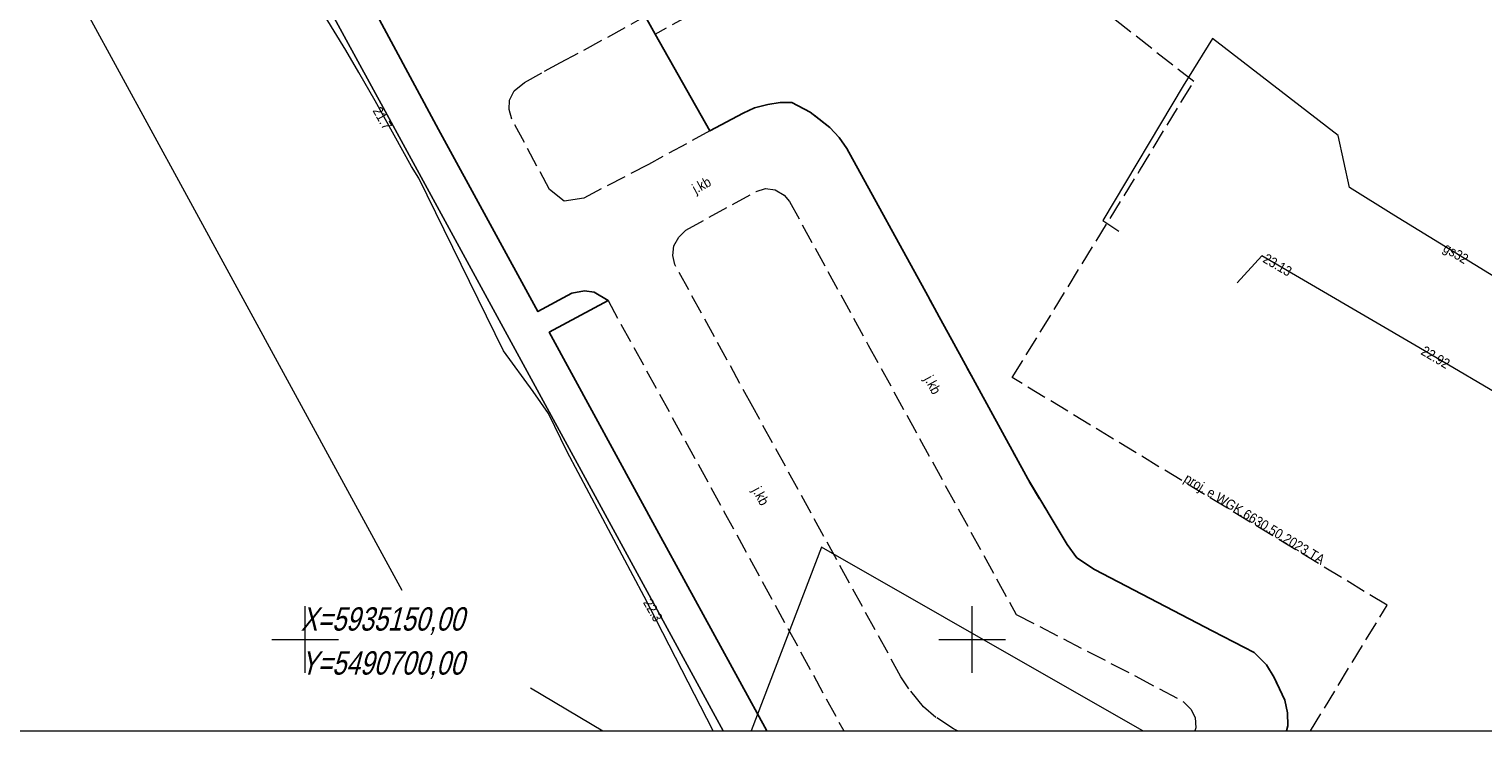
# Model space of a CAD drawing. Header units: metres. Extents: x 5490589 to 5490956, y 5935138 to 5935420.
# Tile 2 of 37: x 5490679 to 5490788, y 5935143 to 5935196. Entities that reach past the tile are written whole.
import ezdxf
from ezdxf.enums import TextEntityAlignment as Align

# ---------------------------------------------------------------- set-up
doc = ezdxf.new("R2010")
doc.units = ezdxf.units.M
doc.header["$MEASUREMENT"] = 0
for name, pattern in [('1.0_0.5', [1.5, 1, -0.5]), ('1.5_0.5', [2, 1.5, -0.5]), ('219-500', [0]), ('egug-500', [0])]:
    doc.linetypes.add(name, pattern=pattern)
doc.layers.get('0').update_dxf_attribs({"color": 2, "linetype": 'CONTINUOUS', "lineweight": 5})
for name, color, linetype in [('203-punkt graniczny', 7, 'CONTINUOUS'), ('218-kontur użytku gruntowego', 7, 'CONTINUOUS'), ('219-działka ewidencyjna', 7, 'CONTINUOUS'), ('chodnik', 7, 'CONTINUOUS'), ('jezdnia', 7, 'CONTINUOUS'), ('jezdnia-Atr17', 7, 'CONTINUOUS'), ('krawężnik', 7, 'CONTINUOUS'), ('przewód elektroenergetyczny podziemny', 7, 'CONTINUOUS'), ('przewód elektroenergetyczny podziemny - ob. projektowany', 7, 'CONTINUOUS'), ('przewód elektroenergetyczny podziemny - ob. projektowany-Atr1', 7, 'CONTINUOUS'), ('przewód gazowy', 7, 'CONTINUOUS'), ('przewód gazowy-Atr1', 7, 'CONTINUOUS'), ('przewód wodociągowy', 7, 'CONTINUOUS'), ('rzędna', 7, 'CONTINUOUS'), ('rzędna-Atr2', 7, 'CONTINUOUS')]:
    doc.layers.add(name, color=color, linetype=linetype)
doc.layers.add('Warstwa 10', color=7, linetype='CONTINUOUS', lineweight=15)
doc.styles.get("Standard").update_dxf_attribs({"font": 'Working1250', "width": 0.75})
doc.styles.add('Style-WORKING_1250 I 0.26180', font='WORKING_1250.shx', dxfattribs={"oblique": 15})

# ---------------------------------------------------------------- blocks, each defined once
blk = doc.blocks.new('203')
at = {"linetype": 'Continuous', "lineweight": 0}
h = blk.add_hatch(color=0, dxfattribs=at)
edge = h.paths.add_edge_path()
edge.add_arc((0, 0), 0.045, 0, 360)
blk = doc.blocks.new('PW01')
at = {"linetype": 'Continuous', "lineweight": 13}
h = blk.add_hatch(color=0, dxfattribs=at)
edge = h.paths.add_edge_path()
edge.add_arc((0, 0), 0.045, 0, 360)

msp = doc.modelspace()

# ---------------------------------------------------------------- linework, layer by layer
at = {"color": 0}
for p, q in [((5490700, 5935147.5), (5490700, 5935152.5)), ((5490700, 5935147.5), (5490700, 5935152.5)), ((5490750, 5935147.5), (5490750, 5935152.5)), ((5490750, 5935147.5), (5490750, 5935152.5)), ((5490697.5, 5935150), (5490702.5, 5935150)), ((5490697.5, 5935150), (5490702.5, 5935150)), ((5490747.5, 5935150), (5490752.5, 5935150)), ((5490747.5, 5935150), (5490752.5, 5935150))]:
    msp.add_line(p, q, dxfattribs=at)
at = {"color": 0, "linetype": 'Continuous'}
msp.add_lwpolyline([(5490588.81, 5935143.13), (5490955.69, 5935143.13), (5490955.69, 5935420.13), (5490588.81, 5935420.13)], close=True, dxfattribs=at)
at = {"layer": '218-kontur użytku gruntowego', "color": 3, "linetype": 'egug-500', "lineweight": 18}
for points in [[(5490681.3, 5935201.29), (5490690.8, 5935183.85)], [(5490705.99, 5935189.61), (5490731.33, 5935143.13)], [(5490731.33, 5935143.13), (5490705.99, 5935189.61)], [(5490690.8, 5935183.85), (5490707.24, 5935153.7)], [(5490716.9, 5935146.37), (5490722.32, 5935143.13)]]:
    msp.add_lwpolyline(points, dxfattribs=at)
at = {"layer": '218-kontur użytku gruntowego', "color": 3, "linetype": 'egug-500', "lineweight": 18, "flags": 128}
for points in [[(5490705.99, 5935189.61), (5490699.7, 5935201.16)], [(5490699.7, 5935201.16), (5490705.99, 5935189.61)]]:
    msp.add_lwpolyline(points, dxfattribs=at)
at = {"layer": '219-działka ewidencyjna', "color": 7, "linetype": '219-500', "lineweight": 18, "flags": 128}
for points in [[(5490705.99, 5935189.61), (5490699.7, 5935201.16)], [(5490757.14, 5935146.36), (5490738.7, 5935156.92)]]:
    msp.add_lwpolyline(points, dxfattribs=at)
at = {"layer": '219-działka ewidencyjna', "color": 7, "linetype": '219-500', "lineweight": 18}
for points in [[(5490731.33, 5935143.13), (5490705.99, 5935189.61)], [(5490738.7, 5935156.92), (5490733.42, 5935143.13)], [(5490762.79, 5935143.13), (5490757.14, 5935146.36)]]:
    msp.add_lwpolyline(points, dxfattribs=at)
at = {"layer": 'chodnik', "color": 7, "linetype": '1.0_0.5', "lineweight": 18, "flags": 128}
msp.add_lwpolyline([(5490725.49, 5935196.72), (5490726.23, 5935195.39), (5490743.06, 5935204.55), (5490744.86, 5935205.52), (5490767.3, 5935217.72), (5490775.26, 5935211.72), (5490774.59, 5935210.83), (5490775.87, 5935209.83), (5490776.51, 5935210.78), (5490792.89, 5935198.51), (5490792.33, 5935197.76), (5490793.58, 5935196.8), (5490794.15, 5935197.57), (5490802.05, 5935191.8), (5490810.22, 5935185.78), (5490801.51, 5935171.37), (5490807.14, 5935167.97), (5490814.11, 5935179.42), (5490817.19, 5935177.52), (5490819.33, 5935181.02), (5490811.07, 5935187.13), (5490802.95, 5935193.04), (5490795.51, 5935198.54), (5490794.15, 5935199.55), (5490790.49, 5935202.24), (5490779.3, 5935210.52), (5490777.07, 5935212.14), (5490775.69, 5935213.17), (5490774.53, 5935214.02), (5490767.52, 5935219.61), (5490764.79, 5935218.16), (5490753.9, 5935212.2)], close=True, dxfattribs=at)
at = {"layer": 'jezdnia', "color": 7, "linetype": '1.5_0.5', "lineweight": 18}
for points in [[(5490701.79, 5935205.23), (5490701.92, 5935203.88), (5490702.55, 5935202.1), (5490709.99, 5935188.23), (5490717.44, 5935174.58), (5490719.99, 5935175.97), (5490720.94, 5935176.14), (5490721.66, 5935176.04), (5490722.7, 5935175.4), (5490731.39, 5935159.6), (5490740.37, 5935143.13)], [(5490773.55, 5935143.13), (5490773.65, 5935143.51), (5490773.63, 5935144.48), (5490773.42, 5935145.43), (5490772.63, 5935147.15), (5490772.06, 5935148.08), (5490771.14, 5935149.02), (5490768.03, 5935150.62), (5490759.16, 5935155.24), (5490757.85, 5935156.11), (5490757.12, 5935157.12), (5490754.16, 5935162.03), (5490748.46, 5935172.47), (5490747.52, 5935174.18), (5490746.66, 5935175.76), (5490740.61, 5935186.8), (5490740.02, 5935187.63), (5490739.32, 5935188.39), (5490737.86, 5935189.54), (5490736.47, 5935190.25), (5490735.61, 5935190.25), (5490734.69, 5935190.12), (5490733.69, 5935189.86), (5490732.84, 5935189.47), (5490730.33, 5935188.13), (5490725.74, 5935185.62), (5490720.88, 5935183.09), (5490719.42, 5935182.85), (5490718.31, 5935183.73), (5490715.49, 5935189.02), (5490715.28, 5935189.73), (5490715.32, 5935190.43), (5490715.66, 5935191.14), (5490716.43, 5935191.76), (5490717.94, 5935192.6), (5490719.13, 5935193.25), (5490720.93, 5935194.2), (5490725.49, 5935196.72)], [(5490727.55, 5935178.78), (5490727.64, 5935179.52), (5490728, 5935180.15), (5490728.54, 5935180.68), (5490733.8, 5935183.59), (5490734.5, 5935183.82), (5490735.24, 5935183.71), (5490735.9, 5935183.32), (5490736.3, 5935182.84), (5490742.21, 5935172.07), (5490753.29, 5935151.87), (5490762.27, 5935147.23), (5490765.84, 5935145.32), (5490766.39, 5935144.77), (5490766.71, 5935144.13), (5490766.75, 5935143.37), (5490766.68, 5935143.13)], [(5490748.9, 5935143.13), (5490748.6, 5935143.29), (5490747.27, 5935144.15), (5490746.34, 5935144.95), (5490745.25, 5935146.29), (5490744.65, 5935147.2), (5490733.55, 5935167.43), (5490727.71, 5935178.11), (5490727.55, 5935178.78)]]:
    msp.add_lwpolyline(points, dxfattribs=at)
at = {"layer": 'krawężnik', "color": 7, "linetype": 'Continuous', "lineweight": 25}
for points in [[(5490734.6, 5935143.13), (5490726.5, 5935157.95), (5490718.3, 5935173.03), (5490722.7, 5935175.4), (5490721.66, 5935176.04), (5490720.94, 5935176.14), (5490719.99, 5935175.97), (5490717.44, 5935174.58), (5490709.99, 5935188.23), (5490702.55, 5935202.1), (5490701.92, 5935203.88), (5490701.79, 5935205.23), (5490702.02, 5935206.61), (5490702.55, 5935207.56), (5490703.43, 5935208.52), (5490704.35, 5935209.32), (5490706.06, 5935210.16), (5490707, 5935211.14), (5490707.56, 5935212.19), (5490707.7, 5935212.7), (5490707.69, 5935213.44), (5490706.23, 5935216.27)], [(5490725.49, 5935196.72), (5490726.23, 5935195.39), (5490730.33, 5935188.13), (5490732.84, 5935189.47), (5490733.69, 5935189.86), (5490734.69, 5935190.12), (5490735.61, 5935190.25), (5490736.47, 5935190.25), (5490737.86, 5935189.54), (5490739.32, 5935188.39), (5490740.02, 5935187.63), (5490740.61, 5935186.8), (5490746.66, 5935175.76), (5490747.52, 5935174.18), (5490748.46, 5935172.47), (5490754.16, 5935162.03), (5490757.12, 5935157.12), (5490757.85, 5935156.11), (5490759.16, 5935155.24), (5490768.03, 5935150.62), (5490771.14, 5935149.02), (5490772.06, 5935148.08), (5490772.63, 5935147.15), (5490773.42, 5935145.43), (5490773.63, 5935144.48), (5490773.65, 5935143.51), (5490773.55, 5935143.13)]]:
    msp.add_lwpolyline(points, dxfattribs=at)
at = {"layer": 'przewód elektroenergetyczny podziemny', "color": 1, "linetype": 'Continuous', "lineweight": 18}
msp.add_lwpolyline([(5490730.58, 5935143.13), (5490725.42, 5935153.22), (5490719.63, 5935164.05), (5490718.24, 5935166.94), (5490717.08, 5935168.59), (5490714.86, 5935171.63), (5490708.53, 5935184.58), (5490707.96, 5935185.45), (5490705.24, 5935190.39), (5490704.03, 5935192.5), (5490703.06, 5935194.18), (5490698.81, 5935201.12)], dxfattribs=at)
at = {"layer": 'przewód elektroenergetyczny podziemny - ob. projektowany', "color": 1, "linetype": '1.5_0.5', "lineweight": 18}
msp.add_lwpolyline([(5490775.36, 5935143.13), (5490781.09, 5935152.56), (5490753, 5935169.63), (5490762.53, 5935185.13), (5490766.6, 5935191.83), (5490754.02, 5935201.72), (5490764.76, 5935215.87), (5490766.67, 5935216.77), (5490772.79, 5935212.25), (5490772.71, 5935211.58)], dxfattribs=at)
at = {"layer": 'przewód gazowy', "color": 40, "linetype": 'Continuous', "lineweight": 18, "flags": 128}
msp.add_lwpolyline([(5490812.79, 5935194.57), (5490812.5, 5935194.15), (5490809.9, 5935190.44), (5490804.9, 5935183.28), (5490797.49, 5935172.05), (5490781.59, 5935181.81), (5490778.29, 5935183.88), (5490777.44, 5935187.79), (5490768.01, 5935195.06), (5490765.8, 5935191.52), (5490759.79, 5935181.41), (5490761, 5935180.6)], dxfattribs=at)
at = {"layer": 'przewód wodociągowy', "color": 5, "linetype": 'Continuous', "lineweight": 18, "flags": 128}
msp.add_lwpolyline([(5490806.95, 5935192.69), (5490806.64, 5935192.33), (5490794.43, 5935172.98), (5490794.3, 5935171.24), (5490790.94, 5935167.48), (5490783.48, 5935171.89), (5490771.71, 5935178.76), (5490769.85, 5935176.73)], dxfattribs=at)

# ---------------------------------------------------------------- block references
at = {"layer": '203-punkt graniczny', "color": 7, "linetype": 'Continuous', "lineweight": 18}
for p in [(5490705.99, 5935189.61), (5490738.7, 5935156.92), (5490757.14, 5935146.36)]:
    msp.add_blockref('203', p, dxfattribs=at)
at = {"layer": 'rzędna', "color": 1, "linetype": 'Continuous', "lineweight": 18}
for p in [(5490705.24, 5935190.39), (5490725.42, 5935153.22)]:
    msp.add_blockref('PW01', p, dxfattribs=at)
at = {"layer": 'rzędna', "color": 5, "linetype": 'Continuous', "lineweight": 18}
for p in [(5490771.71, 5935178.76), (5490783.48, 5935171.89)]:
    msp.add_blockref('PW01', p, dxfattribs=at)

# ---------------------------------------------------------------- texts
at = {"layer": 'jezdnia-Atr17', "color": 7, "width": 0.9}
for rotation, p in [(28.699, (5490729.71, 5935184.06)), (298.6, (5490747.04, 5935169.09)), (298.8, (5490734.15, 5935160.75))]:
    msp.add_text('j.kb', height=0.75, rotation=rotation, dxfattribs=at).set_placement(p, align=Align.MIDDLE_CENTER)
at = {"layer": 'przewód elektroenergetyczny podziemny - ob. projektowany-Atr1', "color": 1, "width": 0.9}
msp.add_text('proj. e WGK.6630.50.2023.TA', height=0.75, rotation=328.713, dxfattribs=at).set_placement((5490765.8, 5935161.85))
at = {"layer": 'przewód gazowy-Atr1', "color": 40, "width": 0.9}
msp.add_text('gs32', height=0.75, rotation=328.457, dxfattribs=at).set_placement((5490785.42, 5935179.46), align=Align.MIDDLE_LEFT)
at = {"layer": 'rzędna-Atr2', "color": 1, "width": 0.9}
for s, rotation, p in [('21.7', 299.3, (5490705.36, 5935189.84)), ('22.3', 299.7, (5490725.63, 5935152.95))]:
    msp.add_text(s, height=0.75, rotation=rotation, dxfattribs=at).set_placement(p, align=Align.MIDDLE_LEFT)
at = {"layer": 'rzędna-Atr2', "color": 5, "width": 0.9}
for s, rotation, p in [('23.13', 329.7, (5490771.91, 5935178.65)), ('22.92', 329.4, (5490783.76, 5935171.73))]:
    msp.add_text(s, height=0.75, rotation=rotation, dxfattribs=at).set_placement(p, align=Align.MIDDLE_LEFT)
at = {"layer": 'Warstwa 10', "color": 40, "linetype": 'Continuous', "lineweight": 18, "style": 'Style-WORKING_1250 I 0.26180', "oblique": 15, "width": 0.8}
for s, p in [(' X=5935150,00', (5490699.15, 5935151.53)), (' Y=5490700,00', (5490699.15, 5935148.23))]:
    msp.add_text(s, height=1.75, dxfattribs=at).set_placement(p, align=Align.MIDDLE_LEFT)

doc.saveas('drawing.dxf')
